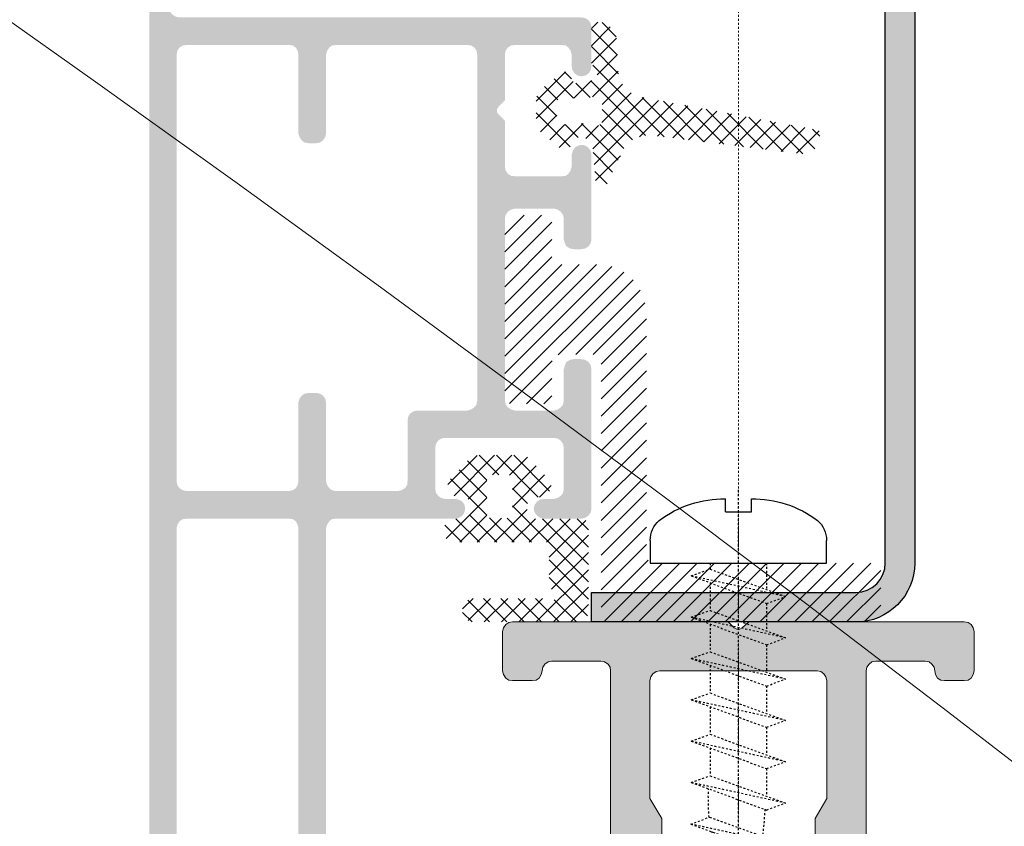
# Model space of a CAD drawing. Header units: millimetres. Extents: x -226731 to 126254, y -16359 to 60195.
# Tile 164 of 256: x -159159 to -159108, y 20906 to 20947. Entities that reach past the tile are written whole.
import ezdxf

# ---------------------------------------------------------------- set-up
doc = ezdxf.new("R2010")
doc.units = ezdxf.units.MM
doc.header["$LTSCALE"] = 0.1
doc.header["$MEASUREMENT"] = 0
doc.linetypes.add('CENTER', pattern=[2, 1.25, -0.25, 0.25, -0.25])
doc.linetypes.add('HIDDEN', pattern=[0.375, 0.25, -0.125])
for name, color, linetype, lineweight in [('01. Aluminium (Main Structure)', 6, 'Continuous', 5), ('0_CCE_ FF_SIDE WALL SPRINKLER', 6, 'Continuous', 0), ('2_Centerline', 1, 'CENTER', 15), ('3_Hatch', 8, 'Continuous', 0), ('SPRINKLER COVERAGE AREA', 1, 'Continuous', 9)]:
    doc.layers.add(name, color=color, linetype=linetype, lineweight=lineweight)
for name, color, linetype in [('CENTER LINE', 8, 'CENTER'), ('DRY WALL LINE', 1, 'Continuous'), ('FIRE FIGHTING SERVICES', 5, 'Continuous'), ('HARDWARES', 7, 'Continuous')]:
    doc.layers.add(name, color=color, linetype=linetype)
doc.layers.add('Glass in Section', color=7, linetype='Continuous', true_color=0x3affff)
pattern_1 = [(45, (-3600337.521175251, -1228450.962727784), (-0.4419417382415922, 0.4419417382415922), []), (135, (-3600337.521175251, -1228450.962727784), (-0.4419417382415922, -0.4419417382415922), [])]

# ---------------------------------------------------------------- blocks, each defined once
blk = doc.blocks.new('A$C23054C9A')
at = {"layer": '3_Hatch'}
h = blk.add_hatch(color=8, dxfattribs=at)
h.dxf.hatch_style = 1
h.paths.add_polyline_path([(10.36235835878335, 60.5273725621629), (10.36235835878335, 25.99274578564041), (10.32502586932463, 25.82786062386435), (10.21613944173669, 25.645346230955), (10.03258803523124, 25.53542278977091), (9.850073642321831, 25.51675654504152), (4.654635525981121, 25.51675654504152), (4.453454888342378, 25.53542278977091), (4.289606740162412, 25.645346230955), (4.197312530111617, 25.82786062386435), (4.16101705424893, 25.99274578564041), (4.16101705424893, 60.5273725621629), (4.197312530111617, 60.71092396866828), (4.289606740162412, 60.87477211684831), (4.453454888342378, 60.98469555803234), (4.654635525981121, 61.02202804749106), (9.850073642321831, 61.02202804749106), (10.03258803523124, 60.98469555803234), (10.21613944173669, 60.87477211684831), (10.32502586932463, 60.71092396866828)], flags=16)
h.paths.add_polyline_path([(4.16101705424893, 5.890237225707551), (4.106055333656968, 6.091417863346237), (3.996131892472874, 6.256303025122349), (3.84991297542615, 6.366226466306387), (3.648732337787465, 6.402521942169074), (3.246371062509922, 6.402521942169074), (3.063856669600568, 6.366226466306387), (2.898971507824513, 6.256303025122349), (2.789048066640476, 6.091417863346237), (2.752752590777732, 5.890237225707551), (2.752752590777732, 1.902919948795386), (2.69779087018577, 1.701739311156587), (2.587867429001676, 1.536854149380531), (2.441648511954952, 1.426930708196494), (2.240467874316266, 1.408264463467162), (-4.454491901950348, 1.408264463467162), (-4.637006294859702, 1.426930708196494), (-4.801891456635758, 1.536854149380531), (-4.911814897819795, 1.701739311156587), (-4.948110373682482, 1.902919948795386), (-4.948110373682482, 19.49896664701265), (-4.911814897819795, 19.70014728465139), (-4.801891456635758, 19.84636620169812), (-4.637006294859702, 19.95628964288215), (-4.454491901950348, 20.01125136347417), (-1.893068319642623, 20.01125136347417), (-1.710553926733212, 20.04754683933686), (-1.545668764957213, 20.15747028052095), (-1.435745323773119, 20.32235544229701), (-1.399449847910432, 20.50486983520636), (-1.399449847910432, 23.59620736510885), (-1.380783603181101, 23.7973880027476), (-1.271897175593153, 23.96227316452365), (-1.088345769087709, 24.07219660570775), (-0.88716513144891, 24.10849208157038), (2.240467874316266, 24.10849208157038), (2.441648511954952, 24.07219660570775), (2.587867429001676, 23.96227316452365), (2.69779087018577, 23.7973880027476), (2.752752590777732, 23.59620736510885), (2.752752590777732, 19.60889008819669), (2.789048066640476, 19.40770945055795), (2.898971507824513, 19.26149053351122), (3.063856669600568, 19.15156709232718), (3.246371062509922, 19.11527161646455), (3.648732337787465, 19.11527161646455), (3.84991297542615, 19.15156709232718), (3.996131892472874, 19.26149053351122), (4.106055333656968, 19.40770945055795), (4.16101705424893, 19.60889008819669), (4.16101705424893, 23.59620736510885), (4.197312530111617, 23.7973880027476), (4.289606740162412, 23.96227316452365), (4.453454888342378, 24.07219660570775), (4.654635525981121, 24.10849208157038), (9.850073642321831, 24.10849208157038), (10.03258803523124, 24.07219660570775), (10.21613944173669, 23.96227316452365), (10.32502586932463, 23.7973880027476), (10.36235835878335, 23.59620736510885), (10.36235835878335, 1.902919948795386), (10.32502586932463, 1.701739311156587), (10.21613944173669, 1.536854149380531), (10.03258803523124, 1.426930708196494), (9.850073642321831, 1.408264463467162), (4.654635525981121, 1.408264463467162), (4.453454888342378, 1.426930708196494), (4.289606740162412, 1.536854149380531), (4.197312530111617, 1.701739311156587), (4.16101705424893, 1.902919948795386)], flags=16)
h.paths.add_polyline_path([(-6.045270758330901, 4.536934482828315), (-6.35637483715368, 4.225830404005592), (-6.35637483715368, 1.902919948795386), (-6.3937073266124, 1.701739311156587), (-6.502593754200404, 1.536854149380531), (-6.667478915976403, 1.426930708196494), (-6.868659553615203, 1.408264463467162), (-9.246531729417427, 1.408264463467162), (-9.447712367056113, 1.426930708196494), (-9.593931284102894, 1.536854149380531), (-9.70385472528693, 1.701739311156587), (-9.75881644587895, 1.902919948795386), (-9.75881644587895, 2.506461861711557), (-9.795111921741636, 2.688976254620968), (-9.905035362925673, 2.853861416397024), (-10.06992052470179, 2.963784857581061), (-10.25243491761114, 3.000080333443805), (-10.45361555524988, 2.963784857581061), (-10.61850071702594, 2.853861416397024), (-10.72842415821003, 2.688976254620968), (-10.76471963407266, 2.506461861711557), (-10.76471963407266, 0.493618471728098), (-10.72842415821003, 0.3111040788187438), (-10.61850071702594, 0.1462189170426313), (-10.45361555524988, 0.03629547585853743), (-10.25243491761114, -4.035882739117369e-12), (10.25243491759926, -4.035882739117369e-12), (10.453615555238, -0.05496172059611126), (10.59983447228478, -0.1648851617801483), (10.70975791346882, -0.3111040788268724), (10.76471963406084, -0.512284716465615), (10.76471963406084, -1.518187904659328), (10.80101510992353, -1.700702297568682), (10.89227230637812, -1.865587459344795), (11.05715746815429, -1.975510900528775), (11.25833810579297, -1.99314013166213), (11.44085249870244, -1.975510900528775), (11.6057376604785, -1.865587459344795), (11.71566110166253, -1.700702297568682), (11.75195657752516, -1.518187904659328), (11.75195657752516, 61.91800779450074), (11.71566110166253, 62.11918843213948), (11.6057376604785, 62.28407359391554), (11.44085249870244, 62.39296002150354), (11.25833810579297, 62.41162626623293), (-1.746849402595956, 62.41162626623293), (-1.948030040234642, 62.39296002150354), (-2.094248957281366, 62.28407359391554), (-2.20417239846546, 62.11918843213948), (-2.259134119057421, 61.91800779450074), (-2.259134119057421, 61.5156465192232), (-2.20417239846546, 61.3507613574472), (-2.094248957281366, 61.16824696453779), (-1.948030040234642, 61.05832352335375), (-1.746849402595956, 61.02202804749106), (2.240467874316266, 61.02202804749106), (2.441648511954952, 60.98469555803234), (2.587867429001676, 60.87477211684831), (2.69779087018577, 60.71092396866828), (2.752752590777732, 60.5273725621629), (2.752752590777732, 25.99274578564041), (2.69779087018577, 25.82786062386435), (2.587867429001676, 25.645346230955), (2.441648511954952, 25.53542278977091), (2.240467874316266, 25.51675654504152), (-3.832283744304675, 25.51675654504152), (-3.997168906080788, 25.48046106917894), (-4.088426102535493, 25.42549934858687), (-4.179683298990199, 25.37053762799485), (-4.23464501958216, 25.29794667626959), (-4.289606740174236, 25.22431871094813), (-4.308272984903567, 25.13306151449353), (-4.325902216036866, 25.05943354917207), (-4.325902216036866, 24.96817635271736), (-4.308272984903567, 24.87691915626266), (-4.289606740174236, 24.78566195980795), (-4.23464501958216, 24.7120339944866), (-4.179683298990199, 24.63944304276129), (-4.088426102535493, 24.58448132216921), (-3.997168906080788, 24.54818584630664), (-3.88724546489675, 24.51085335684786), (-3.302369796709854, 24.51085335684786), (-3.101189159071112, 24.4558916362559), (-2.953933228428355, 24.34700520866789), (-2.84504680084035, 24.19974927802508), (-2.807714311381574, 23.99856864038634), (-2.807714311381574, 21.9141713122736), (-2.84504680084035, 21.71299067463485), (-2.953933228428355, 21.5481055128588), (-3.101189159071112, 21.43818207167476), (-3.302369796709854, 21.40188659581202), (-8.86283669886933, 21.40188659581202), (-9.045351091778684, 21.43818207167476), (-9.21023625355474, 21.5481055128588), (-9.320159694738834, 21.71299067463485), (-9.356455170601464, 21.9141713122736), (-9.356455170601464, 23.99856864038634), (-9.320159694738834, 24.19974927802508), (-9.21023625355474, 24.34700520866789), (-9.045351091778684, 24.4558916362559), (-8.86283669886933, 24.51085335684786), (-8.331885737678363, 24.51085335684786), (-8.130705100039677, 24.54818584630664), (-7.984486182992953, 24.65707227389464), (-7.874562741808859, 24.80432820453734), (-7.819601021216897, 25.00550884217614), (-7.874562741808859, 25.20668947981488), (-7.984486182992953, 25.35290839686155), (-8.130705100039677, 25.46283183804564), (-8.331885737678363, 25.51675654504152), (-10.25243491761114, 25.51675654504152), (-10.45361555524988, 25.46283183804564), (-10.61850071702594, 25.35290839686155), (-10.72842415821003, 25.20668947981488), (-10.76471963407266, 25.00550884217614), (-10.76471963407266, 17.9081877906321), (-10.72842415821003, 17.70700715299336), (-10.61850071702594, 17.54212199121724), (-10.45361555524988, 17.43219855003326), (-10.25243491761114, 17.39590307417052), (-9.868739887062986, 17.39590307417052), (-9.667559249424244, 17.43219855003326), (-9.48504485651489, 17.54212199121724), (-9.41141689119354, 17.70700715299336), (-9.356455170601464, 17.9081877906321), (-9.356455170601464, 19.49896664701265), (-9.320159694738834, 19.70014728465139), (-9.21023625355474, 19.84636620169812), (-9.045351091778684, 19.95628964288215), (-8.86283669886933, 20.01125136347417), (-6.868659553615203, 20.01125136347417), (-6.667478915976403, 19.95628964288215), (-6.502593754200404, 19.84636620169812), (-6.3937073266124, 19.70014728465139), (-6.35637483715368, 19.49896664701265), (-6.35637483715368, 10.24362030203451), (-6.3937073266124, 10.06110590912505), (-6.502593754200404, 9.896220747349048), (-6.667478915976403, 9.786297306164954), (-6.868659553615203, 9.731335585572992), (-8.86283669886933, 9.731335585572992), (-9.045351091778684, 9.786297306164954), (-9.21023625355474, 9.896220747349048), (-9.320159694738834, 10.06110590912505), (-9.356455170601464, 10.24362030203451), (-9.356455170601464, 11.30448521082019), (-9.41141689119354, 11.4869996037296), (-9.48504485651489, 11.65188476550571), (-9.667559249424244, 11.76180820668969), (-9.868739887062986, 11.79810368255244), (-10.25243491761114, 11.79810368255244), (-10.45361555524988, 11.76180820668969), (-10.61850071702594, 11.65188476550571), (-10.72842415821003, 11.4869996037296), (-10.76471963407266, 11.30448521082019), (-10.76471963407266, 6.987397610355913), (-10.74709040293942, 6.859844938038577), (-10.70975791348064, 6.768587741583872), (-10.65479619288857, 6.694959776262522), (-10.59983447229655, 6.639998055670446), (-10.54590976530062, 6.585036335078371), (-10.47228179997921, 6.548740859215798), (-10.39865383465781, 6.512445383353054), (-10.32606288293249, 6.493779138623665), (-10.25243491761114, 6.493779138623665), (-10.16117772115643, 6.493779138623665), (-10.08858676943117, 6.530074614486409), (-10.01495880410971, 6.567407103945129), (-9.941330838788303, 6.603702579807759), (-9.887406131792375, 6.676293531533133), (-9.8324444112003, 6.74992149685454), (-9.75881644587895, 6.987397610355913), (-9.75881644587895, 7.590939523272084), (-9.70385472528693, 7.792120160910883), (-9.593931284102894, 7.957005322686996), (-9.447712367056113, 8.066928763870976), (-9.246531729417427, 8.085595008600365), (-6.868659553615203, 8.085595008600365), (-6.667478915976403, 8.066928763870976), (-6.502593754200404, 7.957005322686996), (-6.3937073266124, 7.792120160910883), (-6.35637483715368, 7.590939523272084), (-6.35637483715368, 5.268029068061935), (-6.045270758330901, 4.956924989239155), (-5.954013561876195, 4.829372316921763), (-5.954013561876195, 4.664487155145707)])
blk = doc.blocks.new('A$C768C5112')
at = {"layer": '3_Hatch'}
h = blk.add_hatch(color=8, dxfattribs=at)
h.dxf.hatch_style = 1
h.paths.add_polyline_path([(-4.223506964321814, -41.98522546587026), (-3.912497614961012, -41.67421611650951), (-3.912497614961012, -37.70677351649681), (-4.498231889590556, -36.68251605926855), (-4.498231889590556, -2.487038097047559), (-4.461947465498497, -2.304579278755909), (-4.352057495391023, -2.139744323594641), (-4.205883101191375, -2.029854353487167), (-4.004763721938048, -1.993569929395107), (4.004763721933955, -1.993569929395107), (4.188259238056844, -2.029854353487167), (4.35205749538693, -2.139744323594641), (4.461947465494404, -2.304579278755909), (4.516892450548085, -2.487038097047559), (4.516892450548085, -36.68251605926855), (3.894873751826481, -37.70677351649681), (3.894873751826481, -41.67421611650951), (4.205883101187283, -41.98522546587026), (4.297112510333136, -42.13139986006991), (4.297112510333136, -42.27757425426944), (4.205883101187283, -42.42374864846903), (3.894873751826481, -42.71713413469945), (3.894873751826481, -46.6845767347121), (4.516892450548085, -47.70883419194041), (4.516892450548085, -53.70716784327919), (4.461947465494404, -53.8896266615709), (4.35205749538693, -54.05446161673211), (4.188259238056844, -54.16435158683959), (4.004763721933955, -54.2006360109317), (-4.004763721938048, -54.2006360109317), (-4.205883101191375, -54.16435158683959), (-4.352057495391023, -54.05446161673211), (-4.461947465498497, -53.8896266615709), (-4.498231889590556, -53.70716784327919), (-4.498231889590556, -47.70883419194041), (-3.912497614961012, -46.6845767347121), (-3.912497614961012, -42.71713413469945), (-4.223506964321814, -42.42374864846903), (-4.278451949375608, -42.27757425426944), (-4.278451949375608, -42.13139986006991)], flags=16)
h.paths.add_polyline_path([(10.03938179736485, -54.01714049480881), (9.984436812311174, -54.2006360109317), (9.965776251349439, -54.38309482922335), (9.856922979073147, -54.54792978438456), (9.692088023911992, -54.65781975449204), (9.509629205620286, -54.69410417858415), (7.003930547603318, -54.69410417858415), (6.821471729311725, -54.65781975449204), (6.637976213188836, -54.54792978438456), (6.528086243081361, -54.38309482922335), (6.510462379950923, -54.2006360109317), (6.510462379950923, -2.487038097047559), (6.528086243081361, -2.304579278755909), (6.637976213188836, -2.139744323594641), (6.821471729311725, -2.029854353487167), (7.003930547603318, -1.993569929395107), (11.88677733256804, -1.993569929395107), (12.17912612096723, -1.682560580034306), (12.32530051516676, -1.591331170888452), (12.47147490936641, -1.591331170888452), (12.59898874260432, -1.682560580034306), (12.92865865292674, -1.993569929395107), (27.50255676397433, -1.993569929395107), (27.68605228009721, -2.029854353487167), (27.86851109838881, -2.139744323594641), (27.95974050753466, -2.304579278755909), (27.99602493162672, -2.487038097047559), (27.99602493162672, -6.985269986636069), (27.95974050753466, -7.186389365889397), (27.86851109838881, -7.351224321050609), (27.68605228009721, -7.461114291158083), (27.50255676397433, -7.497398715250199), (18.81710233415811, -7.497398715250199), (18.61598295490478, -7.533683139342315), (18.45114799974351, -7.64357310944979), (18.34125802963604, -7.808408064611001), (18.30497360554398, -8.009527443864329), (18.30497360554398, -13.47707180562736), (18.34125802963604, -13.67819118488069), (18.45114799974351, -13.86065000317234), (18.61598295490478, -13.95291611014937), (18.81710233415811, -13.98920053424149), (21.79760859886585, -13.98920053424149), (21.99872797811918, -13.95291611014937), (22.16356293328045, -13.86065000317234), (22.27241620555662, -13.67819118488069), (22.29107676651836, -13.47707180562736), (22.29107676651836, -13.00122750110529), (22.27241620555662, -12.80010812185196), (22.16356293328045, -12.65393372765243), (21.99872797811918, -12.5440437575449), (21.79760859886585, -12.49013547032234), (20.80963556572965, -12.49013547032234), (20.60851618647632, -12.4528143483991), (20.46234179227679, -12.34292437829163), (20.35245182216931, -12.19674998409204), (20.29750683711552, -11.99563060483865), (20.29750683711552, -10.00309737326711), (20.35245182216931, -9.801977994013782), (20.46234179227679, -9.655803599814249), (20.60851618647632, -9.545913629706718), (20.80963556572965, -9.49096864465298), (23.64396743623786, -9.49096864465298), (23.93735292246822, -9.179959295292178), (24.08352731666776, -9.106353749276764), (24.2297017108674, -9.106353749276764), (24.35721554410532, -9.179959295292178), (24.68688545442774, -9.49096864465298), (27.50255676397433, -9.49096864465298), (27.68605228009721, -9.545913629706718), (27.86851109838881, -9.655803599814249), (27.95974050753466, -9.801977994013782), (27.99602493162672, -10.00309737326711), (27.99602493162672, -11.99563060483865), (27.95974050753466, -12.19674998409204), (27.86851109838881, -12.34292437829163), (27.68605228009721, -12.4528143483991), (27.50255676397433, -12.49013547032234), (26.51562042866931, -12.49013547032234), (26.31450104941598, -12.5440437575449), (26.16832665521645, -12.65393372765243), (26.05843668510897, -12.80010812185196), (26.00349170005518, -13.00122750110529), (26.00349170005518, -13.47707180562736), (26.05843668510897, -13.67819118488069), (26.16832665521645, -13.86065000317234), (26.31450104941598, -13.95291611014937), (26.51562042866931, -13.98920053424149), (29.51375055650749, -13.98920053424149), (29.69724607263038, -13.95291611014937), (29.86208102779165, -13.86065000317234), (29.97093430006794, -13.67819118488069), (29.98959486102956, -13.47707180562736), (29.97093430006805, 81.00442663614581), (29.86208102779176, 81.1879221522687), (29.77966355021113, 81.24286713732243), (29.69724607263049, 81.29781212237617), (29.60549831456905, 81.3066240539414), (29.5137505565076, 81.31543598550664), (-29.51375055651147, 81.31543598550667), (-29.7148699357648, 81.2978121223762), (-29.86104432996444, 81.18792215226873), (-29.97093430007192, 81.00442663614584), (-30.00721872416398, 80.84062837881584), (-30.00721872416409, -13.47707180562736), (-29.97093430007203, -13.67819118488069), (-29.86104432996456, -13.86065000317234), (-29.71486993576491, -13.95291611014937), (-29.51375055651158, -13.98920053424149), (-26.4959231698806, -13.98920053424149), (-26.31346435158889, -13.95291611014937), (-26.14862939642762, -13.86065000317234), (-26.03873942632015, -13.67819118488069), (-26.00245500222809, -13.47707180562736), (-26.00245500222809, -13.00122750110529), (-26.03873942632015, -12.80010812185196), (-26.14862939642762, -12.65393372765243), (-26.31346435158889, -12.5440437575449), (-26.4959231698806, -12.49013547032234), (-27.52018062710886, -12.49013547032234), (-27.68501558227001, -12.4528143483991), (-27.86747440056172, -12.34292437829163), (-27.97736437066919, -12.19674998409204), (-28.01364879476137, -11.99563060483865), (-28.01364879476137, -10.00309737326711), (-27.97736437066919, -9.801977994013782), (-27.86747440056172, -9.655803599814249), (-27.68501558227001, -9.545913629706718), (-27.52018062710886, -9.49096864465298), (-24.68584875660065, -9.49096864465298), (-24.37483940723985, -9.179959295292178), (-24.24732557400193, -9.106353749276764), (-24.06383005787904, -9.106353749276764), (-23.93631622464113, -9.179959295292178), (-23.62530687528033, -9.49096864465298), (-20.80963556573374, -9.49096864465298), (-20.60851618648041, -9.545913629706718), (-20.44368123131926, -9.655803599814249), (-20.33379126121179, -9.801977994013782), (-20.29750683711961, -10.00309737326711), (-20.29750683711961, -11.99563060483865), (-20.33379126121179, -12.19674998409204), (-20.44368123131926, -12.34292437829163), (-20.60851618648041, -12.4528143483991), (-20.80963556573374, -12.49013547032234), (-21.81523246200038, -12.49013547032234), (-22.01635184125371, -12.5440437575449), (-22.16252623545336, -12.65393372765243), (-22.27241620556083, -12.80010812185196), (-22.30870062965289, -13.00122750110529), (-22.30870062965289, -13.47707180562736), (-22.27241620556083, -13.67819118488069), (-22.16252623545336, -13.86065000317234), (-22.01635184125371, -13.95291611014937), (-21.81523246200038, -13.98920053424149), (-18.79740507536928, -13.98920053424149), (-18.61494625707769, -13.95291611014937), (-18.45011130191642, -13.86065000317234), (-18.34125802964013, -13.67819118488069), (-18.30393690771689, -13.47707180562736), (-18.30393690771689, -8.009527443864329), (-18.34125802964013, -7.808408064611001), (-18.45011130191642, -7.64357310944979), (-18.61494625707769, -7.533683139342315), (-18.79740507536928, -7.497398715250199), (-27.52018062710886, -7.497398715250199), (-27.68501558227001, -7.461114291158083), (-27.86747440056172, -7.351224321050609), (-27.97736437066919, -7.186389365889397), (-28.01364879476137, -6.985269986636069), (-28.01364879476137, -2.487038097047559), (-27.97736437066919, -2.304579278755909), (-27.86747440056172, -2.139744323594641), (-27.68501558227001, -2.029854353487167), (-27.52018062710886, -1.993569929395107), (-12.92762195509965, -1.993569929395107), (-12.61764930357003, -1.682560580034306), (-12.48909877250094, -1.591331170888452), (-12.3429243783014, -1.591331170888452), (-12.17808942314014, -1.682560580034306), (-11.86708007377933, -1.993569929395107), (-7.002893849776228, -1.993569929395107), (-6.801774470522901, -2.029854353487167), (-6.655600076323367, -2.139744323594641), (-6.545710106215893, -2.304579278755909), (-6.509425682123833, -2.487038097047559), (-6.509425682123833, -54.2006360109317), (-6.545710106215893, -54.38309482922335), (-6.655600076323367, -54.54792978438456), (-6.801774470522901, -54.65781975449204), (-7.002893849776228, -54.69410417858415), (-9.508592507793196, -54.69410417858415), (-9.709711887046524, -54.65781975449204), (-9.855886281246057, -54.54792978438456), (-9.965776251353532, -54.38309482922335), (-10.0020606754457, -54.2006360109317), (-10.03834509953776, -54.01714049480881), (-10.14823506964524, -53.83468167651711), (-10.31307002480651, -53.72479170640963), (-10.4955288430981, -53.70716784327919), (-11.50216243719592, -53.70716784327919), (-11.70328181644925, -53.72479170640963), (-11.8494562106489, -53.83468167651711), (-11.95934618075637, -54.01714049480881), (-12.01325446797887, -54.2006360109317), (-12.01325446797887, -56.21182980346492), (-11.95934618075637, -56.39532531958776), (-11.8494562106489, -56.55912357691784), (-11.70328181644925, -56.66901354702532), (-11.50216243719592, -56.68767410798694), (-0.5297525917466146, -56.68767410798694), (-0.201119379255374, -56.39532531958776), (-0.07256884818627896, -56.3217197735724), (0.07360554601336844, -56.3217197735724), (0.2197799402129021, -56.39532531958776), (0.5121287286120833, -56.68767410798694), (11.50216243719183, -56.68767410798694), (11.68565795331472, -56.66901354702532), (11.8494562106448, -56.55912357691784), (11.95934618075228, -56.39532531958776), (12.01429116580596, -56.21182980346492), (12.01429116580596, -54.2006360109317), (11.95934618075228, -54.01714049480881), (11.8494562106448, -53.83468167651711), (11.68565795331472, -53.72479170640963), (11.50216243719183, -53.70716784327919), (10.4965655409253, -53.70716784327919), (10.29544616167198, -53.72479170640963), (10.14927176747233, -53.83468167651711)])
h.paths.add_polyline_path([(27.99602493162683, 77.82280099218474), (27.95974050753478, 78.0062965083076), (27.86851109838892, 78.1887553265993), (27.68605228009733, 78.29864529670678), (27.50255676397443, 78.33492972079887), (-27.52018062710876, 78.3349297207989), (-27.6850155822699, 78.29864529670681), (-27.8674744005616, 78.18875532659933), (-27.97736437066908, 78.00629650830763), (-28.01364879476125, 77.82280099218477), (-28.01364879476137, 0.5121287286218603), (-27.97736437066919, 0.3110093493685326), (-27.86747440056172, 0.1648349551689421), (-27.68501558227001, 0.05494498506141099), (-27.52018062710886, 7.73070496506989e-12), (27.50255676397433, 7.73070496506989e-12), (27.68605228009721, 0.05494498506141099), (27.86851109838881, 0.1648349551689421), (27.95974050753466, 0.3110093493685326), (27.99602493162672, 0.5121287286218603)], flags=16)
at = {"layer": '01. Aluminium (Main Structure)', "color": 8, "linetype": 'ByBlock'}
for p, q in [((-6.509425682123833, -2.487038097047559), (-6.509425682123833, -54.2006360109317)), ((6.510462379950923, -54.2006360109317), (6.510462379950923, -2.487038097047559)), ((-3.912497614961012, -46.6845767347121), (-3.912497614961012, -42.71713413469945)), ((3.894873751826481, -42.71713413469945), (3.894873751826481, -46.6845767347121)), ((-4.498231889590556, -47.70883419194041), (-3.912497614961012, -46.6845767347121)), ((3.894873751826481, -46.6845767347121), (4.516892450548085, -47.70883419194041)), ((-4.498231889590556, -53.70716784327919), (-4.498231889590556, -47.70883419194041)), ((4.516892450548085, -47.70883419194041), (4.516892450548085, -53.70716784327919)), ((-12.01325446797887, -54.2006360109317), (-11.95934618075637, -54.01714049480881)), ((-11.95934618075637, -54.01714049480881), (-11.8494562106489, -53.83468167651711)), ((-11.8494562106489, -53.83468167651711), (-11.70328181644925, -53.72479170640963)), ((-11.70328181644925, -53.72479170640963), (-11.50216243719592, -53.70716784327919)), ((-11.50216243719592, -53.70716784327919), (-10.4955288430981, -53.70716784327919)), ((-10.4955288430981, -53.70716784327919), (-10.31307002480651, -53.72479170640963)), ((-10.31307002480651, -53.72479170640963), (-10.14823506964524, -53.83468167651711)), ((-10.14823506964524, -53.83468167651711), (-10.03834509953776, -54.01714049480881)), ((-10.03834509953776, -54.01714049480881), (-10.0020606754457, -54.2006360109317)), ((-4.461947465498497, -53.8896266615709), (-4.498231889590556, -53.70716784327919)), ((-4.352057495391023, -54.05446161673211), (-4.461947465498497, -53.8896266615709)), ((-4.205883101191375, -54.16435158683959), (-4.352057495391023, -54.05446161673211)), ((4.35205749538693, -54.05446161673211), (4.188259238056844, -54.16435158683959)), ((4.461947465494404, -53.8896266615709), (4.35205749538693, -54.05446161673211)), ((4.516892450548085, -53.70716784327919), (4.461947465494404, -53.8896266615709)), ((9.984436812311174, -54.2006360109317), (10.03938179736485, -54.01714049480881)), ((10.03938179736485, -54.01714049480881), (10.14927176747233, -53.83468167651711)), ((10.14927176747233, -53.83468167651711), (10.29544616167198, -53.72479170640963)), ((10.29544616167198, -53.72479170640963), (10.4965655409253, -53.70716784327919)), ((10.4965655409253, -53.70716784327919), (11.50216243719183, -53.70716784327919)), ((11.50216243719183, -53.70716784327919), (11.68565795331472, -53.72479170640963)), ((11.68565795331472, -53.72479170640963), (11.8494562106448, -53.83468167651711)), ((11.8494562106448, -53.83468167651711), (11.95934618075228, -54.01714049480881)), ((11.95934618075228, -54.01714049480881), (12.01429116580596, -54.2006360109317)), ((-12.01325446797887, -56.21182980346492), (-12.01325446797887, -54.2006360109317)), ((-9.965776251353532, -54.38309482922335), (-10.0020606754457, -54.2006360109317)), ((-9.855886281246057, -54.54792978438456), (-9.965776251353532, -54.38309482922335)), ((-9.709711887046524, -54.65781975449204), (-9.855886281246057, -54.54792978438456)), ((-6.655600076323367, -54.54792978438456), (-6.801774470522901, -54.65781975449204)), ((-6.545710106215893, -54.38309482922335), (-6.655600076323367, -54.54792978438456)), ((-6.509425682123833, -54.2006360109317), (-6.545710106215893, -54.38309482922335)), ((-4.004763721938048, -54.2006360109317), (-4.205883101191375, -54.16435158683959)), ((4.004763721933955, -54.2006360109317), (-4.004763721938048, -54.2006360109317)), ((4.188259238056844, -54.16435158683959), (4.004763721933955, -54.2006360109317)), ((6.528086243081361, -54.38309482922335), (6.510462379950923, -54.2006360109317)), ((6.637976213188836, -54.54792978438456), (6.528086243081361, -54.38309482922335)), ((6.821471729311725, -54.65781975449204), (6.637976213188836, -54.54792978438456)), ((9.856922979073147, -54.54792978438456), (9.692088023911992, -54.65781975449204)), ((9.965776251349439, -54.38309482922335), (9.856922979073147, -54.54792978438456)), ((9.984436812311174, -54.2006360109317), (9.965776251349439, -54.38309482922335)), ((12.01429116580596, -54.2006360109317), (12.01429116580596, -56.21182980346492)), ((-9.508592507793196, -54.69410417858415), (-9.709711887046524, -54.65781975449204)), ((-7.002893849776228, -54.69410417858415), (-9.508592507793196, -54.69410417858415)), ((-6.801774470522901, -54.65781975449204), (-7.002893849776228, -54.69410417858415)), ((7.003930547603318, -54.69410417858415), (6.821471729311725, -54.65781975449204)), ((9.509629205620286, -54.69410417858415), (7.003930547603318, -54.69410417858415)), ((9.692088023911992, -54.65781975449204), (9.509629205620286, -54.69410417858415)), ((-11.95934618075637, -56.39532531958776), (-12.01325446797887, -56.21182980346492)), ((-11.8494562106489, -56.55912357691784), (-11.95934618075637, -56.39532531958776)), ((-11.70328181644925, -56.66901354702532), (-11.8494562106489, -56.55912357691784)), ((-0.5297525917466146, -56.68767410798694), (-0.201119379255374, -56.39532531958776)), ((-0.201119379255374, -56.39532531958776), (-0.07256884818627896, -56.3217197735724)), ((-0.07256884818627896, -56.3217197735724), (0.07360554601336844, -56.3217197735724)), ((0.07360554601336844, -56.3217197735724), (0.2197799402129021, -56.39532531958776)), ((0.2197799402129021, -56.39532531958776), (0.5121287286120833, -56.68767410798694)), ((11.8494562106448, -56.55912357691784), (11.68565795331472, -56.66901354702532)), ((11.95934618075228, -56.39532531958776), (11.8494562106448, -56.55912357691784)), ((12.01429116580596, -56.21182980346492), (11.95934618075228, -56.39532531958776)), ((-11.50216243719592, -56.68767410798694), (-11.70328181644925, -56.66901354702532)), ((-11.50216243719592, -56.68767410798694), (-0.5297525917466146, -56.68767410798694)), ((0.5121287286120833, -56.68767410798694), (11.50216243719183, -56.68767410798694)), ((11.68565795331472, -56.66901354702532), (11.50216243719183, -56.68767410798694))]:
    blk.add_line(p, q, dxfattribs=at)
blk = doc.blocks.new('A$C096C0FB7')
at = {"layer": '3_Hatch'}
h = blk.add_hatch(dxfattribs=at)
h.set_pattern_fill('ANSI31', color=8, scale=5)
h.set_pattern_definition([(45, (-26191.75418318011, -15010.31870583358), (-0.4419417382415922, 0.4419417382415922), [])])
h.paths.add_polyline_path([(9.477403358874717, -15.45374932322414), (9.495029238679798, -15.59994044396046), (9.495029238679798, -17.31898213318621), (9.513691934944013, -17.46517325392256), (9.60493178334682, -17.57507579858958), (9.733497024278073, -17.66631564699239), (9.897314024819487, -17.70364103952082), (11.48882728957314, -17.70364103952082), (11.65368110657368, -17.66631564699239), (11.7812095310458, -17.57507579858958), (11.87244937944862, -17.46517325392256), (11.89111207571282, -17.31898213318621), (11.89111207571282, -8.486342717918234), (11.87244937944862, -8.339114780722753), (11.7812095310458, -8.211586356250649), (11.65368110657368, -8.120346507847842), (11.48882728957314, -8.101683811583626), (9.897314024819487, -8.101683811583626), (9.733497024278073, -8.120346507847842), (9.60493178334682, -8.211586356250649), (9.513691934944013, -8.339114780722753), (9.495029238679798, -8.486342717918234), (9.495029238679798, -10.20538440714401), (9.477403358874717, -10.35157552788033), (9.385126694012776, -10.49776664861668), (9.257598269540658, -10.57034380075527), (9.111407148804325, -10.6076691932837), (7.392365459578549, -10.6076691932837), (7.246174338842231, -10.57034380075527), (7.099983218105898, -10.49776664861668), (7.026369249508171, -10.35157552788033), (6.990080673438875, -10.20538440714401), (6.990080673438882, 2.614851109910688), (6.971417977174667, 2.761042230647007), (6.880178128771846, 2.889607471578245), (6.751612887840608, 2.980847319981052), (6.605421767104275, 2.999510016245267), (-6.873192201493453, 2.999510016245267), (-7.019383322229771, 2.980847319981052), (-7.146911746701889, 2.889607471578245), (-7.22052571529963, 2.761042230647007), (-7.256814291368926, 2.614851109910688), (-7.256814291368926, 0.4209474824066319), (-7.22052571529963, 0.2560936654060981), (-7.146911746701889, 0.1275284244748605), (-7.019383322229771, 0.03628857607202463), (-6.873192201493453, 2.700062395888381e-12), (4.301615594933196, 2.700062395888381e-12), (4.447806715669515, -0.01866269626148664), (4.575335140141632, -0.1099025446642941), (4.667611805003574, -0.237430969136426), (4.685237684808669, -0.4022847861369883), (4.685237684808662, -12.71033297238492), (4.703900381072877, -12.83889821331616), (4.721526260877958, -13.09499187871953), (4.77647753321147, -13.33242284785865), (4.850091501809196, -13.56985381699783), (4.941331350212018, -13.78965890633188), (5.05123389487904, -14.00946399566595), (5.197425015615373, -14.19194369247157), (5.343616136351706, -14.39308608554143), (5.50846995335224, -14.55793990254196), (5.690949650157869, -14.70413102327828), (5.892092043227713, -14.8503221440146), (6.111897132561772, -14.96022468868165), (6.331702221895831, -15.05146453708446), (6.569133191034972, -15.12404168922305), (6.806564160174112, -15.17899296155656), (7.062657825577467, -15.19765565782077), (7.191223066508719, -15.19765565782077), (9.111407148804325, -15.19765565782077), (9.257598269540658, -15.23394423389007), (9.385126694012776, -15.3075582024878)])
blk = doc.blocks.new('*U432')
at = {"layer": 'CENTER LINE', "color": 8, "linetype": 'CENTER'}
blk.add_line((0, -19.12470507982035), (0, 3.774010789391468), dxfattribs=at)
at = {"layer": 'HARDWARES', "color": 8, "linetype": 'Continuous'}
for p, q in [((-0.6609298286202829, 2.613080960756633), (-0.6609298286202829, 3.274010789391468)), ((0.6609298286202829, 2.613080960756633), (0.6609298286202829, 3.274010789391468)), ((0.6609298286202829, 2.613080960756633), (-0.6609298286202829, 2.613080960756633)), ((-4.488571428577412, 0), (-4.488571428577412, 1.150185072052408)), ((4.488571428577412, 1.150184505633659), (4.488571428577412, 0)), ((4.488571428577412, 0), (-4.488571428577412, 0))]:
    blk.add_line(p, q, dxfattribs=at)
at = {"layer": 'HARDWARES', "color": 8}
for p, q in [((4.488571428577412, 0.817582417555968), (4.488571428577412, 0)), ((4.488571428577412, 0), (-4.488571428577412, 0))]:
    blk.add_line(p, q, dxfattribs=at)
at = {"layer": 'HARDWARES', "color": 8, "linetype": 'HIDDEN'}
for p, q in [((1.440000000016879, 0), (1.440000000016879, -0.3061200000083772)), ((1.440000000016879, -1.004879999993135), (1.440000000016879, -2.408519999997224)), ((-1.440000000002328, -2.053199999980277), (-1.440000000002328, -3.456749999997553)), ((1.440000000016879, -3.107279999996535), (1.440000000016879, -4.510920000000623)), ((-1.440000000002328, -4.155599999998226), (-1.440000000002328, -5.559150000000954)), ((1.440000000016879, -5.209680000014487), (1.440000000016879, -6.613320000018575)), ((-1.440000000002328, -6.258000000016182), (-1.440000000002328, -7.661550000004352)), ((1.440000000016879, -7.312080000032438), (1.440000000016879, -8.715720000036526)), ((-1.440000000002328, -8.360400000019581), (-1.440000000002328, -9.763950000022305)), ((1.440000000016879, -9.414480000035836), (1.440000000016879, -10.81812000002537)), ((-1.440000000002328, -10.46280000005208), (-1.440000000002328, -11.8663500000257)), ((1.076159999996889, -15.31407514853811), (-1.811639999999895, -16.36515514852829)), ((1.076159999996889, -15.31407514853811), (1.986480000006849, -15.64551514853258)), ((1.986480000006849, -15.64551514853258), (-1.811639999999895, -16.36515514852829)), ((-0.9011999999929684, -16.69647514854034), (1.986480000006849, -15.64551514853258)), ((-1.811639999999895, -16.36515514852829), (-0.9011999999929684, -16.69647514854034))]:
    blk.add_line(p, q, dxfattribs=at)
for points in [[(-1.440000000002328, 1.45519e-11), (-1.440000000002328, -1.354349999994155)], [(2.400000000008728, -0.655559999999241), (1.440000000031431, -0.3061199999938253), (-2.399999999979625, -1.703759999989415), (2.400000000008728, -0.655559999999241), (-1.440000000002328, -2.053200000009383), (-2.399999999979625, -1.703759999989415)], [(2.400000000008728, -2.757960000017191), (1.440000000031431, -2.408519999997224), (-2.399999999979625, -3.806160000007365), (2.400000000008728, -2.757960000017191), (-1.440000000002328, -4.155599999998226), (-2.399999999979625, -3.806160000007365)], [(2.400000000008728, -4.860360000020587), (1.440000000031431, -4.510920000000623), (-2.399999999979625, -5.908560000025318), (2.400000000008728, -4.860360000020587), (-1.440000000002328, -6.258000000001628), (-2.399999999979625, -5.908560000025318)], [(2.400000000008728, -6.962760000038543), (1.440000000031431, -6.613320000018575), (-2.399999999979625, -8.010960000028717), (2.400000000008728, -6.962760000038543), (-1.440000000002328, -8.360400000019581), (-2.399999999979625, -8.010960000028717)], [(2.400000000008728, -9.06516000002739), (1.440000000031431, -8.715720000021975), (-2.399999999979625, -10.11336000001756), (2.400000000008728, -9.06516000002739), (-1.440000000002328, -10.46280000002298), (-2.399999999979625, -10.11336000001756)], [(2.400000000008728, -11.17120999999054), (1.440000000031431, -10.82176999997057), (-2.399999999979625, -12.21940999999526), (2.400000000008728, -11.17120999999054), (-1.440000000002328, -12.56885000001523), (-2.399999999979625, -12.21940999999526)], [(2.428054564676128, -13.28330415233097), (1.468054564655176, -12.93386415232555), (-2.371945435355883, -14.33150415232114), (2.428054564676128, -13.28330415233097), (-1.411945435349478, -14.68094415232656), (-2.371945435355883, -14.33150415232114)]]:
    blk.add_lwpolyline(points, dxfattribs=at)
at = {"layer": 'HARDWARES', "color": 8, "linetype": 'Continuous'}
for centre, radius, start, end in [((-0.7055913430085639, -2.297439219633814), 5.571559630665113, 89.54071651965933, 126.6337815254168), ((0.7055912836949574, -2.297439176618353), 5.571559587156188, 53.36621261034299, 90.45928287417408), ((-3.117142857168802, 1.150185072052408), 1.37142857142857, 131.7376037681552, 180), ((3.117142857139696, 1.150184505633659), 1.37142857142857, 0, 48.2623911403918)]:
    blk.add_arc(centre, radius, start, end, dxfattribs=at)
at = {"layer": 'HARDWARES', "color": 8, "linetype": 'HIDDEN'}
for centre, radius, start, end in [((-15.26299043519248, -11.79904749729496), 16.79315957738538, 356.0960692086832, 1.058428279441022), ((15.43309956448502, -11.79904749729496), 16.79315957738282, 182.5080075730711, 187.2926171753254), ((-15.34804499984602, -11.81309849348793), 16.79315957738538, 347.9668111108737, 353.6815361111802), ((15.34804499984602, -11.81309849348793), 16.79315957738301, 189.5794861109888, 194.562172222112), ((-15.34804499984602, -11.81309849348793), 16.79315957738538, 336.0565194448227, 345.4243000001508), ((15.34804499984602, -11.81309849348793), 16.79315957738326, 196.6931290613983, 203.9434805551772)]:
    blk.add_arc(centre, radius, start, end, dxfattribs=at)
blk = doc.blocks.new('*U435')
at = {"layer": '3_Hatch'}
h = blk.add_hatch(color=8, dxfattribs=at)
h.dxf.hatch_style = 1
edge = h.paths.add_edge_path()
edge.add_line((28.50721872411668, 105.4719347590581), (28.50721872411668, 2.999999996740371))
edge.add_arc((27.00721872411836, 2.999999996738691), 1.49999999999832, 269.99999999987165, 360, ccw=False)
edge.add_line((27.00721872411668, 1.499999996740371), (10.48276726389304, 1.499999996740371))
edge.add_arc((10.48276726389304, 2.999999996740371), 1.5, 180, 270, ccw=False)
edge.add_line((8.982767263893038, 2.999999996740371), (8.982767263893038, 59.77346118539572))
edge.add_arc((5.982767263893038, 59.77346118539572), 3, 0, 90)
edge.add_line((5.982767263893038, 62.77346118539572), (-7.482767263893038, 62.77346118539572))
edge.add_line((-7.482767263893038, 62.77346118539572), (-7.482767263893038, 61.27346118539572))
edge.add_line((-7.482767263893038, 61.27346118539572), (5.982767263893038, 61.27346118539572))
edge.add_arc((5.982767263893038, 59.77346118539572), 1.5, 0, 90, ccw=False)
edge.add_line((7.482767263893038, 59.77346118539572), (7.482767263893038, 2.999999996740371))
edge.add_arc((10.48276726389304, 2.999999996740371), 3, 180, 270)
edge.add_line((10.48276726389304, -3.259629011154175e-09), (27.00721872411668, -3.259629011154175e-09))
edge.add_arc((27.00721872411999, 2.99999999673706), 2.999999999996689, 269.9999999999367, 360.0000000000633)
edge.add_line((30.00721872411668, 2.999999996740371), (30.00721872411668, 105.4719347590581))
edge.add_line((30.00721872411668, 105.4719347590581), (28.50721872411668, 105.4719347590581))
h = blk.add_hatch(dxfattribs=at)
h.set_pattern_fill('ANSI37', color=8, scale=5)
h.set_pattern_definition(pattern_1)
edge = h.paths.add_edge_path(flags=16)
edge.add_line((-12.611846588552, 57.48166528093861), (-11.71182948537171, 57.48166528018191))
edge.add_arc((-11.71184658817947, 57.28166528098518), 0.1999999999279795, -3.335060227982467e-08, 89.99510047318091, ccw=False)
edge.add_line((-11.5118465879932, 57.28166528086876), (-11.51184658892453, 55.48847254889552))
edge.add_arc((-11.71184658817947, 55.48848926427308), 0.2000000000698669, 269.9999999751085, 359.9952113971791, ccw=False)
edge.add_line((-11.71184658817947, 55.28848926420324), (-12.61186431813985, 55.28848926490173))
edge.add_arc((-12.611846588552, 55.48848926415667), 0.2000000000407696, 179.9999999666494, 269.9949209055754, ccw=False)
edge.add_line((-12.81184658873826, 55.48848926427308), (-12.81184658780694, 57.28168272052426))
edge.add_arc((-12.611846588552, 57.28166528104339), 0.1999999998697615, 89.9999999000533, 179.9950039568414, ccw=False)
edge = h.paths.add_edge_path()
edge.add_line((-10.37104661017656, 57.51675181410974), (-8.01577461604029, 57.51675181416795))
edge.add_arc((-8.012120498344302, 57.90530651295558), 0.388571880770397, 269.4611843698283, 344.3452443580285)
edge.add_line((-7.637962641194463, 57.80045421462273), (-7.63796264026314, 62.2734611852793))
edge.add_arc((-8.13796264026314, 62.2734611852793), 0.5, 0, 90)
edge.add_line((-8.13796264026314, 62.7734611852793), (-13.59231818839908, 62.77346118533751))
edge.add_arc((-13.43212323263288, 62.17343952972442), 0.6210381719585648, 104.9482813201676, 255.0363781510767)
edge.add_line((-13.59247883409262, 61.5734607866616), (-9.734185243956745, 61.57345926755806))
edge.add_arc((-9.510029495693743, 61.39429408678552), 0.2869598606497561, -108.09004037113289, 141.3650469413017, ccw=False)
edge.add_arc((-9.4394834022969, 61.00105393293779), 0.1999999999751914, 142.9634765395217, 179.999999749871)
edge.add_line((-9.639483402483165, 61.00105393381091), (-9.639483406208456, 58.87185381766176))
edge.add_arc((-9.837962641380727, 58.89647074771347), 0.2000000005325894, 296.0260473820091, 352.92983984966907, ccw=False)
edge.add_line((-9.750206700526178, 58.71675181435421), (-14.6160756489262, 58.71675181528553))
edge.add_arc((-14.3662041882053, 58.11675181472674), 0.6499505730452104, 112.6094053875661, 247.390594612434)
edge.add_line((-14.61607564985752, 57.51675181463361), (-13.95264656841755, 57.51675181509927))
edge.add_arc((-14.24563530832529, 56.87822906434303), 0.7025337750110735, 9.153519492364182, 65.35178532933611, ccw=False)
edge.add_arc((-14.07614925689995, 56.93439016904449), 0.5270421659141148, -79.1603621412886, 6.055455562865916, ccw=False)
edge.add_line((-13.97703327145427, 56.41675181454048), (-14.35523446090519, 56.41675181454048))
edge.add_arc((-14.09846214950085, 55.76282392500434), 0.7025337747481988, 111.4380253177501, 167.6362901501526)
edge.add_arc((-14.26730627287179, 55.82757227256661), 0.5244421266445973, 170.5976927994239, 213.7552192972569)
edge.add_line((-14.70333742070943, 55.53616811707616), (-13.65952324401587, 54.42753462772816))
edge.add_arc((-13.21102023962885, 55.08998810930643), 0.7999997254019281, 235.9006951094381, 269.998701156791)
edge.add_line((-13.21103837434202, 54.28998838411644), (-11.13924271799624, 54.28998838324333))
edge.add_arc((-11.12595784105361, 55.05923349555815), 0.7693598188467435, 269.0105992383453, 315.7354964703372)
edge.add_line((-10.57499982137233, 54.52224207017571), (-9.620355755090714, 55.53616811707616))
edge.add_arc((-10.056386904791, 55.82757227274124), 0.524442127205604, 326.2447807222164, 369.4023071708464)
edge.add_arc((-10.22523102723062, 55.7628239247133), 0.7025337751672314, 12.363709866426, 68.5619746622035)
edge.add_line((-9.968458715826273, 56.41675181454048), (-10.34665990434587, 56.41675181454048))
edge.add_arc((-10.24754391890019, 56.93439016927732), 0.5270421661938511, 173.9445426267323, 259.1603621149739, ccw=False)
edge.add_arc((-10.07805786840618, 56.87822906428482), 0.7025337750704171, 114.64821485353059, 170.8464791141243, ccw=False)
h = blk.add_hatch(dxfattribs=at)
h.set_pattern_fill('ANSI37', color=8, scale=5)
h.set_pattern_definition(pattern_1)
edge = h.paths.add_edge_path(flags=16)
edge.add_arc((-7.236980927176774, 36.30894600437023), 0.2999999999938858, 258.0269373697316, 360, ccw=False)
edge.add_line((-7.299216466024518, 36.01547243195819), (-7.721310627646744, 36.10498392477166))
edge.add_arc((-7.94950760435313, 35.02891415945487), 1.099999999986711, 78.02693730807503, 93.13559899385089)
edge.add_line((-8.009676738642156, 36.1272673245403), (-8.930490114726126, 36.07682403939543))
edge.add_arc((-8.946899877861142, 36.37637490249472), 0.2999999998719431, 180.0000000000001, 273.1355988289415, ccw=False)
edge.add_line((-9.246899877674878, 36.37637490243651), (-9.246899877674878, 37.1598427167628))
edge.add_arc((-8.946899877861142, 37.1598427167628), 0.2999999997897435, 86.8644011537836, 180, ccw=False)
edge.add_line((-8.930490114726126, 37.45939357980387), (-8.009676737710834, 37.40895029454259))
edge.add_arc((-7.94950760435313, 38.50730345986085), 1.100000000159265, 266.8644010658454, 281.9730627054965)
edge.add_line((-7.721310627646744, 37.43123369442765), (-7.299216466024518, 37.52074518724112))
edge.add_arc((-7.236980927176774, 37.22727161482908), 0.3000000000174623, 0, 101.97306264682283, ccw=False)
edge.add_line((-6.936980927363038, 37.22727161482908), (-6.936980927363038, 36.30894600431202))
edge = h.paths.add_edge_path()
edge.add_line((-7.482767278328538, 32.23680912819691), (-7.187342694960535, 32.23680912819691))
edge.add_arc((-7.187342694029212, 33.23680912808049), 0.9999999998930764, 269.99999999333, 357.6074566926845)
edge.add_line((-6.188214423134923, 33.19506350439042), (-6.129055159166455, 34.61096503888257))
edge.add_arc((-4.629132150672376, 34.5957673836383), 1.500000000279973, 100.51968677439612, 179.4194823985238, ccw=False)
edge.add_line((-4.902992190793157, 36.07055573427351), (4.09712244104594, 37.74182724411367))
edge.add_arc((3.252632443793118, 38.05399455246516), 0.900339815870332, 339.7130727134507, 448.9824884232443)
edge.add_line((3.268620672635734, 38.95419239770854), (-4.381879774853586, 38.00932509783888))
edge.add_arc((-4.569991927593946, 39.49748295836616), 1.499999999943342, 210.0389735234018, 277.204323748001, ccw=False)
edge.add_line((-5.868519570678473, 38.74659950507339), (-6.782512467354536, 40.66519506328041))
edge.add_arc((-7.016644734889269, 40.52959541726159), 0.2705645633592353, 30.07763351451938, 142.7871528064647)
edge.add_line((-7.23212081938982, 40.69322683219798), (-7.425902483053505, 38.58396169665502))
edge.add_arc((-8.043368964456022, 38.73083707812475), 0.6346945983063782, 228.0875391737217, 346.61983607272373, ccw=False)
edge.add_line((-8.467341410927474, 38.25851875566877), (-8.572558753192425, 38.583200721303))
edge.add_arc((-8.850313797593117, 38.4698334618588), 0.3000000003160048, 22.2030989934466, 130.0000000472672)
edge.add_line((-9.043150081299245, 38.69964679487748), (-10.01915615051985, 37.88068046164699))
edge.add_arc((-9.504926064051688, 37.26784490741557), 0.7999999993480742, 129.9999998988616, 179.9999999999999)
edge.add_line((-10.3049260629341, 37.26784490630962), (-10.3049260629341, 36.26837271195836))
edge.add_arc((-9.504926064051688, 36.26837271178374), 0.7999999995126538, 180, 230.0000000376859)
edge.add_line((-10.01915615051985, 35.6555371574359), (-9.043150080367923, 34.83657082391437))
edge.add_arc((-8.850313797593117, 35.06638415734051), 0.3000000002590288, 230.0000000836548, 337.7969010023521)
edge.add_line((-8.572558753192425, 34.9530168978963), (-8.467341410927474, 35.21080426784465))
edge.add_arc((-8.207533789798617, 35.06080426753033), 0.2999999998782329, 78.02693719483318, 149.9999999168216, ccw=False)
edge.add_line((-8.14529825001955, 35.35427783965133), (-7.432771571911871, 35.20317570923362))
edge.add_arc((-7.495007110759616, 34.90970213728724), 0.2999999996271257, -29.644684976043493, 78.02693730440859, ccw=False)
edge.add_line((-7.2342742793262, 34.76131618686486), (-7.482767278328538, 34.32468264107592))
edge.add_line((-7.482767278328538, 34.32468264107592), (-7.482767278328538, 32.23680912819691))
at = {"layer": '2_Centerline', "color": 8, "ltscale": 0.25}
blk.add_lwpolyline([(0, 230.776571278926), (0, 0)], dxfattribs=at)
at = {"layer": 'Glass in Section', "color": 8}
blk.add_lwpolyline([(28.50721872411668, 105.4719347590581), (28.50721872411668, 2.999999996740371, -0.4142135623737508), (27.00721872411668, 1.499999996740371), (10.48276726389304, 1.499999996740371, -0.414213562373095), (8.982767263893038, 2.999999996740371), (8.982767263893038, 59.77346118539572, 0.414213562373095), (5.982767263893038, 62.77346118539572), (-7.482767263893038, 62.77346118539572), (-7.482767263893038, 61.27346118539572), (5.982767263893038, 61.27346118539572, -0.414213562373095), (7.482767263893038, 59.77346118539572), (7.482767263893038, 2.999999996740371, 0.414213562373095), (10.48276726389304, -3.259629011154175e-09), (27.00721872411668, -3.259629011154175e-09, 0.4142135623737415), (30.00721872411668, 2.999999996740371), (30.00721872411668, 105.4719347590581)], format="xyb", close=True, dxfattribs=at)
at = {"layer": '3_Hatch', "color": 8, "xscale": -1}
for name, p in [('A$C768C5112', (0, 119.4611352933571)), ('A$C23054C9A', (-18.2474869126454, 31.99999526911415)), ('A$C096C0FB7', (0, 59.77395116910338))]:
    blk.add_blockref(name, p, dxfattribs=at)
at = {"layer": 'HARDWARES', "color": 8, "rotation": 180}
blk.add_blockref('*U432', (0, 59.77395116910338), dxfattribs=at)
blk = doc.blocks.new('A$C2AD535C3')
at = {"layer": 'SPRINKLER COVERAGE AREA', "color": 1}
blk.add_circle((-3.056754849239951e-12, -4.617106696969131e-12), 2500, dxfattribs=at)
blk = doc.blocks.new('G$C3584CA52')
at = {"layer": '0_CCE_ FF_SIDE WALL SPRINKLER', "color": 240, "xscale": -0.6, "yscale": 0.6, "zscale": 0.6}
blk.add_blockref('A$C2AD535C3', (2995.192064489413, -1499.999999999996), dxfattribs=at)

msp = doc.modelspace()

# ---------------------------------------------------------------- block references
at = {"layer": 'DRY WALL LINE', "color": 8, "linetype": 'Continuous', "xscale": -1, "rotation": 180}
msp.add_blockref('*U435', (-159121.9469638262, 20978.95285302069), dxfattribs=at)
at = {"layer": 'FIRE FIGHTING SERVICES'}
msp.add_blockref('G$C3584CA52', (-163018.3320608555, 21220.5), dxfattribs=at)

doc.saveas('drawing.dxf')
